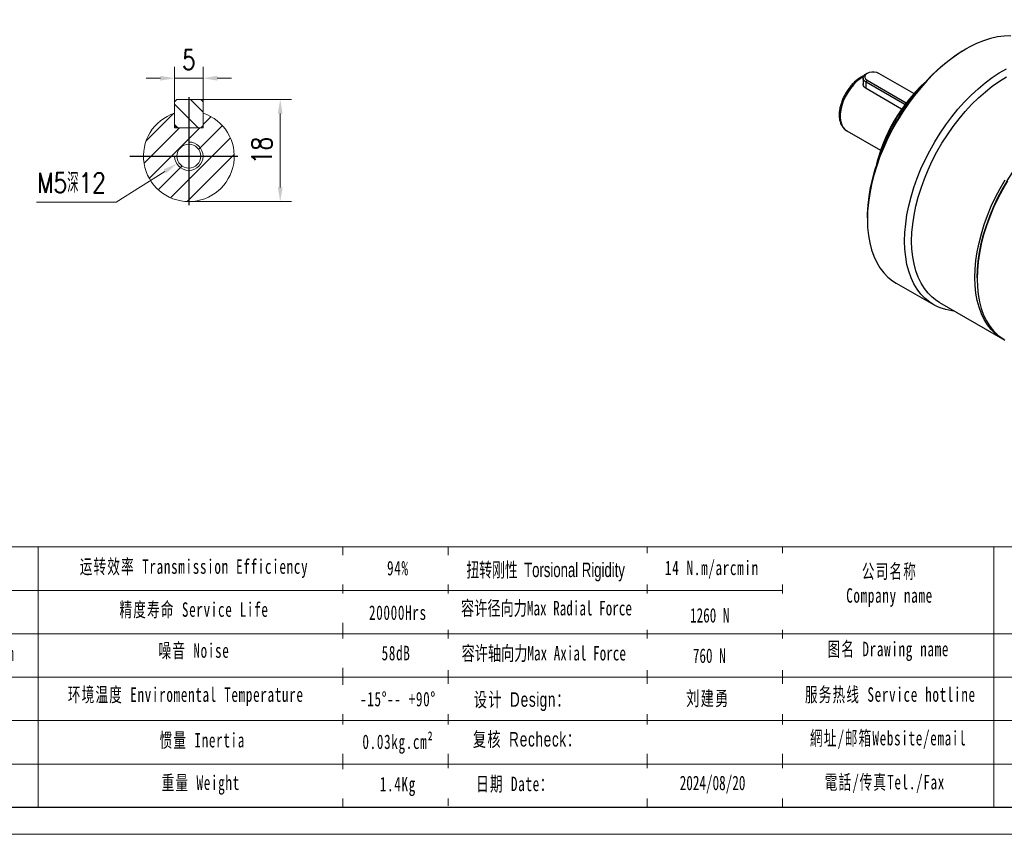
# Model space of a CAD drawing. Header units: millimetres. Extents: x 1897 to 2298, y 1021 to 1304.
# Tile 2 of 6: x 2036 to 2209, y 1021 to 1164. Entities that reach past the tile are written whole.
import ezdxf

# ---------------------------------------------------------------- set-up
doc = ezdxf.new("R2010")
doc.units = ezdxf.units.MM
doc.header["$PDSIZE"] = -5
doc.linetypes.add('CENTER2', pattern=[28.575, 19.05, -3.175, 3.175, -3.175])
doc.layers.get('0').update_dxf_attribs({"lineweight": 18})
doc.layers.get('Defpoints').update_dxf_attribs({"lineweight": 18})
for name, color, linetype in [('1轮廓实线层', 7, 'Continuous'), ('3中心线层', 1, 'CENTER2'), ('5剖面线层', 2, 'Continuous')]:
    doc.layers.add(name, color=color, linetype=linetype)
doc.layers.add('SLD-0', color=7, linetype='Continuous', lineweight=18)
doc.layers.add('图框_外框线', color=7, linetype='Continuous', lineweight=18)
doc.styles.add('TH_GBDIM', font='romans.shx', dxfattribs={"width": 0.8, "bigfont": 'gbcbig.shx'})
doc.styles.add('标准', font='txt', dxfattribs={"width": 0.667})
doc.dimstyles.new('TH_GBDIM', dxfattribs={"dimtxt": 3.5, "dimasz": 2.5, "dimexe": 2, "dimexo": 0, "dimgap": 1.5, "dimtad": 1, "dimdec": 1, "dimdsep": 46, "dimtxsty": 'TH_GBDIM', "dimcen": 2.5, "dimclrd": 130, "dimclre": 130, "dimclrt": 3, "dimadec": 0, "dimazin": 2, "dimtfac": 0.714286, "dimtdec": 1, "dimtmove": 0, "dimatfit": 3, "dimfxl": 1, "dimtzin": 0, "dimlwd": -1, "dimlwe": -1, "dimarcsym": 0})

# ---------------------------------------------------------------- blocks, each defined once
blk = doc.blocks.new('*D7')
at = {"color": 130}
for p, q in [((2065.49, 1137.76), (2065.49, 1142.76)), ((2062.99, 1140.26), (2067.99, 1140.26)), ((2052.67, 1132.18), (2061.26, 1137.59)), ((2038.66, 1132.18), (2052.67, 1132.18))]:
    blk.add_line(p, q, dxfattribs=at)
blk.add_solid([(2061.48, 1137.24), (2061.04, 1137.95), (2063.37, 1138.93)], dxfattribs=at)
at = {"layer": 'Defpoints', "color": 0}
for p in [(2067.6, 1141.59), (2063.37, 1138.93)]:
    blk.add_point(p, dxfattribs=at)
at = {"color": 3, "insert": (2044.82, 1135.57), "char_height": 3.5, "attachment_point": 5, "style": 'TH_GBDIM'}
blk.add_mtext('{M5深12}{}{}', dxfattribs=at)
blk = doc.blocks.new('*D8')
at = {"color": 130}
for p, q in [((2067.59, 1150.26), (2083.59, 1150.26)), ((2081.59, 1134.76), (2081.59, 1147.76)), ((2065.49, 1132.26), (2083.59, 1132.26))]:
    blk.add_line(p, q, dxfattribs=at)
for points in [[(2082.01, 1147.76), (2081.17, 1147.76), (2081.59, 1150.26)], [(2081.17, 1134.76), (2082.01, 1134.76), (2081.59, 1132.26)]]:
    blk.add_solid(points, dxfattribs=at)
at = {"layer": 'Defpoints', "color": 0}
for p in [(2067.59, 1150.26), (2081.59, 1150.26), (2065.49, 1132.26)]:
    blk.add_point(p, dxfattribs=at)
at = {"color": 3, "insert": (2078.34, 1141.26), "char_height": 3.5, "attachment_point": 5, "rotation": 90, "style": 'TH_GBDIM'}
blk.add_mtext('18', dxfattribs=at)
blk = doc.blocks.new('*D9')
at = {"color": 130}
for p, q in [((2062.99, 1149.86), (2062.99, 1156)), ((2067.99, 1149.86), (2067.99, 1156)), ((2060.49, 1154), (2057.99, 1154)), ((2067.99, 1154), (2062.99, 1154)), ((2070.49, 1154), (2072.99, 1154))]:
    blk.add_line(p, q, dxfattribs=at)
for points in [[(2060.49, 1153.58), (2060.49, 1154.42), (2062.99, 1154)], [(2070.49, 1154.42), (2070.49, 1153.58), (2067.99, 1154)]]:
    blk.add_solid(points, dxfattribs=at)
at = {"layer": 'Defpoints', "color": 0}
for p in [(2062.99, 1154), (2062.99, 1149.86), (2067.99, 1149.86)]:
    blk.add_point(p, dxfattribs=at)
at = {"color": 3, "insert": (2065.49, 1157.25), "char_height": 3.5, "attachment_point": 5, "style": 'TH_GBDIM'}
blk.add_mtext('5', dxfattribs=at)

msp = doc.modelspace()

# ---------------------------------------------------------------- hatches: boundary and pattern name
at = {"layer": '5剖面线层'}
h = msp.add_hatch(dxfattribs=at)
h.set_pattern_fill('ANSI31', color=256, scale=0.8, angle=90, style=0)
h.set_pattern_definition([(135, (1799.6775, 956.5413), (-1.796051, -1.796051), [])])
h.paths.add_polyline_path([(2067.99, 1149.86), (2067.59, 1150.26), (2065.49, 1150.26), (2065.49, 1145.26), (2067.59, 1145.26), (2067.99, 1145.66)])
h.paths.add_polyline_path([(2062.99, 1145.66), (2063.39, 1145.26), (2065.49, 1145.26), (2065.49, 1150.26), (2063.39, 1150.26), (2062.99, 1149.86)])
h = msp.add_hatch(dxfattribs=at)
h.set_pattern_fill('ANSI31', color=256, scale=0.8, style=0)
h.set_pattern_definition([(45, (1799.6775, 956.5413), (-1.796051, 1.796051), [])])
h.paths.add_polyline_path([(2067.99, 1147.86), (2067.99, 1145.66), (2067.99, 1145.26), (2067.59, 1145.26), (2065.49, 1145.26), (2065.49, 1142.76, -0.414214), (2067.99, 1140.26), (2073.49, 1140.26, 0.323907)])
h.paths.add_polyline_path([(2073.49, 1140.26), (2067.99, 1140.26, -0.414214), (2065.49, 1137.76), (2065.49, 1132.26, 0.414214)])
h.paths.add_polyline_path([(2065.49, 1137.76, -0.414214), (2062.99, 1140.26), (2057.49, 1140.26, 0.414214), (2065.49, 1132.26)])
h.paths.add_polyline_path([(2065.49, 1145.26), (2063.39, 1145.26), (2062.99, 1145.26), (2062.99, 1145.66), (2062.99, 1147.86, 0.323907), (2057.49, 1140.26), (2063.39, 1140.26, -0.414214), (2065.49, 1142.36)])
h.paths.add_polyline_path([(2067.99, 1140.26), (2067.59, 1140.26, -0.414214), (2065.49, 1138.16), (2065.49, 1137.76, 0.414214)], flags=17)
h.paths.add_polyline_path([(2065.49, 1138.16, -0.414214), (2063.39, 1140.26), (2062.99, 1140.26, 0.414214), (2065.49, 1137.76)], flags=17)
h.paths.add_polyline_path([(2065.49, 1142.76), (2065.49, 1142.36, -0.414214), (2067.59, 1140.26), (2067.99, 1140.26, 0.414214)], flags=17)

# ---------------------------------------------------------------- linework, layer by layer
for p, q in [((2063.39, 1150.26), (2062.99, 1149.86)), ((2062.99, 1149.86), (2062.99, 1145.66)), ((2063.39, 1150.26), (2067.59, 1150.26)), ((2067.59, 1150.26), (2067.99, 1149.86)), ((2067.99, 1149.86), (2067.99, 1145.66)), ((2063.39, 1145.26), (2062.99, 1145.66)), ((2062.99, 1145.66), (2062.99, 1145.26)), ((2062.99, 1145.26), (2063.39, 1145.26)), ((2063.39, 1145.26), (2067.59, 1145.26)), ((2067.99, 1145.66), (2067.59, 1145.26)), ((2067.59, 1145.26), (2067.99, 1145.26)), ((2067.99, 1145.26), (2067.99, 1145.66))]:
    msp.add_line(p, q)
msp.add_circle((2065.49, 1140.26), 2.1)
msp.add_arc((2065.49, 1140.26), 8, 108.21, 71.79)
at = {"color": 4}
msp.add_arc((2065.49, 1140.26), 2.5, 180, 90, dxfattribs=at)
at = {"layer": '1轮廓实线层', "linetype": 'Continuous', "lineweight": 30}
for p, q in [((2202.37, 1159.11), (2202.13, 1158.97)), ((2184.29, 1154.03), (2184.29, 1152.92)), ((2185, 1154.85), (2184.81, 1154.74)), ((2193.25, 1151.29), (2187.08, 1154.85)), ((2184.81, 1153.31), (2185, 1153.65)), ((2191.67, 1149.35), (2184.81, 1153.31)), ((2184.81, 1152.17), (2184.81, 1153.31)), ((2191.09, 1148.54), (2184.81, 1152.17)), ((2185, 1153.65), (2191.91, 1149.67)), ((2181.41, 1144.75), (2187.39, 1141.3)), ((2185.05, 1129.39), (2185.05, 1129.11)), ((2190.13, 1117.89), (2196.69, 1114.11)), ((2204.38, 1118.84), (2204.38, 1118.66)), ((2197.74, 1114.51), (2208.88, 1108.08))]:
    msp.add_line(p, q, dxfattribs=at)
at = {"layer": '1轮廓实线层', "linetype": 'Continuous', "lineweight": 30, "flags": 128}
for points in [[(2210.3, 1161.47), (2209.15, 1161.43), (2207.97, 1161.27), (2206.76, 1160.99), (2205.52, 1160.6), (2204.27, 1160.09), (2203.01, 1159.47), (2201.74, 1158.74), (2200.48, 1157.9), (2199.23, 1156.97), (2198, 1155.93), (2196.78, 1154.81), (2195.6, 1153.61), (2194.46, 1152.33), (2193.35, 1150.98), (2192.3, 1149.56), (2191.3, 1148.09), (2190.35, 1146.57), (2189.47, 1145.01), (2188.67, 1143.42), (2187.93, 1141.81), (2187.27, 1140.18), (2186.69, 1138.55), (2186.2, 1136.92), (2185.79, 1135.3), (2185.47, 1133.7), (2185.24, 1132.13), (2185.1, 1130.6), (2185.05, 1129.11), (2185.1, 1127.68), (2185.24, 1126.3), (2185.47, 1125), (2185.79, 1123.77), (2186.2, 1122.62), (2186.69, 1121.56), (2187.27, 1120.6), (2187.93, 1119.73), (2188.67, 1118.97), (2189.47, 1118.31), (2190.13, 1117.89)], [(2185.05, 1129.39), (2185.06, 1130.13), (2185.16, 1131.64), (2185.34, 1133.19), (2185.62, 1134.77), (2185.99, 1136.37), (2186.45, 1138), (2186.99, 1139.63), (2187.61, 1141.25), (2188.31, 1142.87), (2189.09, 1144.46), (2189.94, 1146.03), (2190.86, 1147.56), (2191.84, 1149.05), (2192.87, 1150.48), (2193.96, 1151.85), (2195.09, 1153.15), (2196.26, 1154.38), (2197.46, 1155.52), (2198.68, 1156.58), (2199.93, 1157.54), (2201.18, 1158.4), (2202.13, 1158.97)], [(2191.61, 1125.32), (2191.66, 1126.81), (2191.8, 1128.34), (2192.03, 1129.91), (2192.35, 1131.51), (2192.75, 1133.13), (2193.25, 1134.76), (2193.83, 1136.39), (2194.49, 1138.02), (2195.22, 1139.63), (2196.03, 1141.23), (2196.91, 1142.78), (2197.85, 1144.3), (2198.86, 1145.77), (2199.91, 1147.19), (2201.01, 1148.54), (2202.16, 1149.82), (2203.34, 1151.03), (2204.55, 1152.15), (2205.79, 1153.18), (2207.04, 1154.12), (2208.3, 1154.95), (2209.57, 1155.68)], [(2184.33, 1154.24), (2183.76, 1153.88), (2183.16, 1153.4), (2182.59, 1152.83), (2182.06, 1152.19), (2181.58, 1151.49), (2181.16, 1150.74), (2180.81, 1149.97), (2180.54, 1149.19), (2180.36, 1148.41), (2180.26, 1147.67), (2180.26, 1146.97), (2180.36, 1146.33), (2180.54, 1145.77), (2180.81, 1145.29), (2181.16, 1144.92), (2181.41, 1144.75)], [(2184.81, 1153.31), (2184.51, 1153.54), (2184.33, 1153.81), (2184.3, 1154.1), (2184.4, 1154.38), (2184.64, 1154.63), (2184.81, 1154.74)], [(2187.08, 1154.85), (2186.71, 1155.01), (2186.27, 1155.09), (2185.81, 1155.09), (2185.38, 1155.01), (2185, 1154.85), (2184.73, 1154.64), (2184.59, 1154.39), (2184.59, 1154.12), (2184.73, 1153.87), (2185, 1153.65)], [(2192.85, 1125.32), (2192.9, 1126.79), (2193.04, 1128.31), (2193.27, 1129.86), (2193.59, 1131.44), (2194, 1133.04), (2194.5, 1134.65), (2195.09, 1136.26), (2195.75, 1137.87), (2196.49, 1139.45), (2197.31, 1141.02), (2198.19, 1142.55), (2199.14, 1144.04), (2200.14, 1145.47), (2201.2, 1146.85), (2202.31, 1148.16), (2203.45, 1149.4), (2204.63, 1150.56), (2205.84, 1151.63), (2207.06, 1152.6), (2208.31, 1153.48), (2209.55, 1154.26)], [(2204.38, 1118.84), (2204.43, 1120.29), (2204.57, 1121.79), (2204.8, 1123.33), (2205.12, 1124.9), (2205.53, 1126.48), (2206.02, 1128.08), (2206.6, 1129.68), (2207.26, 1131.27), (2207.99, 1132.84), (2208.8, 1134.39), (2209.68, 1135.91), (2210.62, 1137.38), (2211.61, 1138.81), (2212.66, 1140.17), (2213.76, 1141.47), (2214.89, 1142.7), (2216.06, 1143.85), (2217.25, 1144.91), (2218.47, 1145.88), (2219.7, 1146.75), (2220.94, 1147.51)], [(2203.99, 1118.89), (2204.03, 1120.36), (2204.17, 1121.88), (2204.4, 1123.43), (2204.73, 1125.01), (2205.14, 1126.61), (2205.64, 1128.22), (2206.22, 1129.83), (2206.89, 1131.44), (2207.63, 1133.03), (2208.45, 1134.59), (2209.33, 1136.12)], [(2209.72, 1135.89), (2208.84, 1134.36), (2208.03, 1132.8), (2207.28, 1131.21), (2206.62, 1129.6), (2206.04, 1127.99), (2205.54, 1126.38), (2205.12, 1124.78), (2204.8, 1123.2), (2204.57, 1121.65), (2204.43, 1120.13), (2204.38, 1118.66), (2204.43, 1117.25), (2204.57, 1115.9), (2204.8, 1114.61), (2205.12, 1113.41), (2205.54, 1112.28), (2206.04, 1111.25), (2206.62, 1110.31), (2207.28, 1109.47), (2208.03, 1108.74), (2208.84, 1108.12), (2209.28, 1107.85)], [(2200.37, 1112.99), (2199.91, 1113.04), (2198.86, 1113.23), (2197.85, 1113.55), (2196.91, 1113.98), (2196.03, 1114.53), (2195.22, 1115.18), (2194.49, 1115.94), (2193.83, 1116.81), (2193.25, 1117.78), (2192.75, 1118.84), (2192.35, 1119.98), (2192.03, 1121.21), (2191.8, 1122.52), (2191.66, 1123.89), (2191.61, 1125.32)], [(2197.74, 1114.51), (2197.31, 1114.78), (2196.49, 1115.4), (2195.75, 1116.13), (2195.09, 1116.97), (2194.5, 1117.91), (2194, 1118.94), (2193.59, 1120.07), (2193.27, 1121.27), (2193.04, 1122.56), (2192.9, 1123.91), (2192.85, 1125.32)], [(2209.08, 1107.97), (2208.45, 1108.35), (2207.63, 1108.97), (2206.89, 1109.7), (2206.22, 1110.54), (2205.64, 1111.48), (2205.14, 1112.51), (2204.73, 1113.64), (2204.4, 1114.84), (2204.17, 1116.13), (2204.03, 1117.48), (2203.99, 1118.89)]]:
    msp.add_lwpolyline(points, dxfattribs=at)
at = {"layer": '1轮廓实线层', "linetype": 'Continuous', "lineweight": 30}
for centre, radius, start, end in [((2215.13, 1131.75), 29.34, 132.9078, 167.0975), ((2216, 1131.25), 30.24, 134.7322, 165.2732)]:
    msp.add_arc(centre, radius, start, end, dxfattribs=at)
for points, knots in [([(2184.46, 1154.45), (2184.39, 1154.43), (2184.13, 1154.32), (2183.66, 1154.04), (2183.08, 1153.61), (2182.52, 1153.09), (2181.99, 1152.5), (2181.52, 1151.85), (2181.1, 1151.16), (2180.74, 1150.43), (2180.45, 1149.69), (2180.24, 1148.94), (2180.11, 1148.2), (2180.07, 1147.49), (2180.12, 1146.81), (2180.27, 1146.2), (2180.51, 1145.65), (2180.84, 1145.19), (2181.16, 1144.88), (2181.39, 1144.77), (2181.46, 1144.74)], [0, 0, 0, 0, 0.02032, 0.079968, 0.139949, 0.199859, 0.259625, 0.319268, 0.378848, 0.438441, 0.498106, 0.557922, 0.61797, 0.678313, 0.738956, 0.799685, 0.859889, 0.918745, 0.975722, 1, 1, 1, 1]), ([(2184.81, 1152.17), (2184.69, 1152.26), (2184.45, 1152.44), (2184.29, 1152.76), (2184.31, 1152.94), (2184.32, 1153)], [0, 0, 0, 0, 0.415072, 0.829639, 1, 1, 1, 1])]:
    msp.add_open_spline(points, degree=3, knots=knots, dxfattribs=at)
at = {"layer": '3中心线层'}
for p, q in [((2065.49, 1150.66), (2065.49, 1129.86)), ((2055.09, 1140.26), (2075.89, 1140.26))]:
    msp.add_line(p, q, dxfattribs=at)
at = {"layer": 'SLD-0'}
for p, q in [((2038.93, 1071.42), (2038.93, 1025.57)), ((2092.61, 1071.42), (2092.61, 1025.57))]:
    msp.add_line(p, q, dxfattribs=at)
at = {"layer": '图框_外框线'}
for p, q in [((1932.61, 1071.42), (2293.58, 1071.42)), ((2111.16, 1071.42), (2111.16, 1025.82)), ((2146.26, 1071.42), (2146.26, 1025.57)), ((2170.08, 1071.42), (2170.08, 1025.57)), ((2207.35, 1071.42), (2207.35, 1025.57)), ((1967.21, 1063.77), (2170.08, 1063.77)), ((1932.61, 1056.12), (2293.58, 1056.12)), ((1967.21, 1048.47), (2293.58, 1048.47)), ((1967.21, 1040.82), (2293.58, 1040.82)), ((1967.21, 1033.17), (2293.58, 1033.17))]:
    msp.add_line(p, q, dxfattribs=at)
at = {"layer": '图框_外框线', "color": 3}
msp.add_lwpolyline([(1897.18, 1020.79), (2298.36, 1020.79), (2298.36, 1304.48), (1897.18, 1304.48)], close=True, dxfattribs=at)
at = {"layer": '图框_外框线', "color": 3, "lineweight": 25}
msp.add_lwpolyline([(1921.06, 1025.57), (2293.58, 1025.57), (2293.58, 1299.71), (1921.06, 1299.71)], close=True, dxfattribs=at)

# ---------------------------------------------------------------- texts
at = {"layer": 'SLD-0', "color": 1, "char_height": 2.55, "attachment_point": 2, "style": '标准'}
for s, insert, width in [('\\T1.1;运转效率 Transmission Efficiency', (2066.4, 1069.24), 43.3336), ('\\T1.1;94%', (2102.32, 1068.97), 32.6111), ('\\T1.1;公司名称\\PCompany name', (2188.95, 1068.4), 32.6111), ('\\T1.1;精度寿命 Service Life', (2066.4, 1061.66), 43.3336), ('\\T1.1;20000Hrs', (2102.32, 1061.12), 32.6111), ('\\T1.1;图名 Drawing name', (2188.74, 1054.71), 32.6111), ('\\T1.1;120-180N·m', (2027.74, 1053.9), 13.6314), ('\\T1.1;噪音 Noise', (2066.4, 1054.44), 43.3336), ('\\T1.1;58dB', (2102, 1054), 32.6111), ('{\\T1.1;环境温度 Enviromental Temperature}', (2064.94, 1046.68), 95.4899), ('\\T1.1;服务热线 Service hotline', (2189.1, 1046.69), 32.6111), ('\\T1.1;-15%%D-- +90%%D', (2102.32, 1045.89), 32.6111), ('\\T1.1;網址/邮箱Website/email', (2188.71, 1039.01), 32.6111), ('\\T1.1;惯量 Inertia', (2067.86, 1038.65), 43.3336), ('{\\T1.1;0.03kg.cm²}', (2102.32, 1038.37), 32.6111), ('\\T1.1;重量 Weight', (2067.59, 1031.16), 43.3336), ('\\T1.1;1.4Kg', (2102.32, 1030.91), 32.6111), ('\\T1.1;電話/传真Tel./Fax', (2188.13, 1031.26), 32.6111)]:
    msp.add_mtext(s, dxfattribs=dict(at, insert=insert, width=width))

# ---------------------------------------------------------------- dimensions: what is measured, and where the dimension line sits
dim = msp.add_linear_dim(base=(2062.99, 1154), p1=(2067.99, 1149.86), p2=(2062.99, 1149.86), dimstyle='TH_GBDIM')
dim.commit()
dim.dimension.update_dxf_attribs({"geometry": '*D9', "text_midpoint": (2065.49, 1157.25)})
dim = msp.add_linear_dim(base=(2081.59, 1150.26), p1=(2065.49, 1132.26), p2=(2067.59, 1150.26), angle=90, dimstyle='TH_GBDIM')
dim.commit()
dim.dimension.update_dxf_attribs({"geometry": '*D8', "text_midpoint": (2078.34, 1141.26)})
dim = msp.add_diameter_dim_2p(p1=(2067.6, 1141.59), p2=(2063.37, 1138.93), text='{M5深12}{}{}', dimstyle='TH_GBDIM', override={"dimgap": 1.5, "dimtad": 1, "dimtih": 1, "dimtoh": 1, "dimdec": 1, "dimlfac": 1, "dimse1": 0, "dimse2": 0, "dimsd1": 0, "dimsd2": 0, "dimtix": 0, "dimtofl": 0, "dimatfit": 3})
dim.commit()
dim.dimension.update_dxf_attribs({"geometry": '*D7', "text_midpoint": (2044.82, 1132.18), "dimtype": 163})

# ---------------------------------------------------------------- next in the draw order: texts
at = {"layer": 'SLD-0', "color": 1, "char_height": 2.55, "attachment_point": 2, "style": '标准', "bg_fill": 2}
for s, insert, width in [('{\\T1.1;14 N.m/arcmin}', (2157.65, 1069.01), 32.6111), ('{\\f宋体|b0|i0|c134|p2;容许径向力Max Radial Force}', (2128.51, 1061.91), 95.4899), ('{\\f宋体|b0|i0|c134|p2;容许轴向力Max Axial Force}', (2128.03, 1053.97), 95.4899), ('{\\fSimSun|b0|i0|c134|p2;\\T1.1;设计 \\fArial|b0|i0|c0|p34;Design\\fSimSun|b0|i0|c134|p2;：}', (2124.23, 1045.81), 95.4899), ('{\\fSimSun|b0|i0|c134|p2;\\T1.1;复核 \\fArial|b0|i0|c0|p34;Recheck\\fSimSun|b0|i0|c134|p2;：}', (2125.09, 1038.81), 95.4899), ('{\\T1.1;日期 Date：}', (2122.94, 1030.95), 95.4899)]:
    msp.add_mtext(s, dxfattribs=dict(at, insert=insert, width=width))

# ---------------------------------------------------------------- next in the draw order: texts
at = {"layer": 'SLD-0', "color": 1, "char_height": 2.55, "width": 95.4899, "attachment_point": 2, "style": '标准', "bg_fill": 2}
for s, insert in [('{\\f宋体|b0|i0|c134|p2;\\W0.65;扭转刚性 \\fArial|b0|i0|c0|p34;Torsional Rigidity}', (2128.36, 1068.66)), ('{\\fSimSun|b1|i0|c134|p2;1260 N}', (2157.27, 1060.65)), ('{\\fSimSun|b1|i0|c134|p2;760 N}', (2157.19, 1053.54)), ('{\\fSimSun|b0|i0|c134|p2;\\T1.1;刘建勇 }', (2156.95, 1046.01)), ('2024/08/20', (2157.77, 1031.12))]:
    msp.add_mtext(s, dxfattribs=dict(at, insert=insert))

doc.saveas('drawing.dxf')
